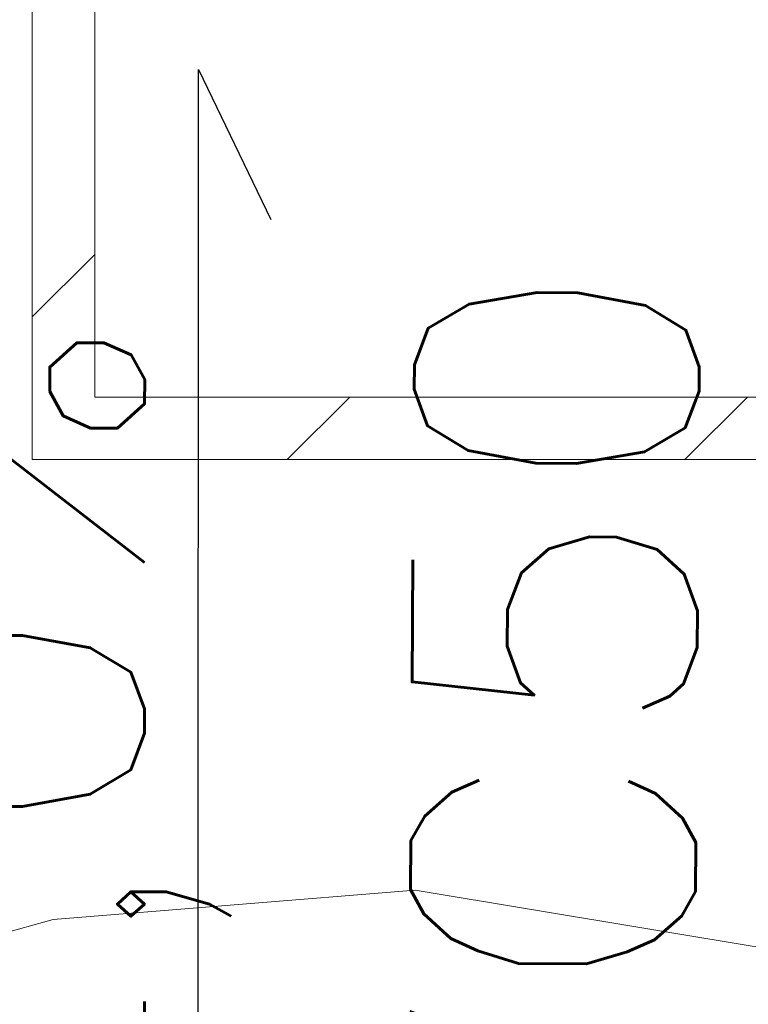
# Model space of a CAD drawing. Header units: millimetres. Extents: x 204754 to 499005, y -178579 to -103222.
# Tile 15 of 178: x 220503 to 220736, y -134313 to -133998. Entities that reach past the tile are written whole.
import ezdxf

# ---------------------------------------------------------------- set-up
doc = ezdxf.new("R2010")
doc.units = ezdxf.units.MM
doc.header["$MEASUREMENT"] = 0
doc.layers.get('0').update_dxf_attribs({"color": 252, "lineweight": 5})
for name, color, linetype, lineweight in [('G-IMPT_Nr_pióra__47', 252, 'Continuous', 5), ('IS_opisy', 7, 'Continuous', 35), ('Nowe_220-A Ściany', 252, 'Continuous', 5), ('Nowe_220-A Ściany_Nr_pióra__87', 252, 'Continuous', 5)]:
    doc.layers.add(name, color=color, linetype=linetype, lineweight=lineweight)
doc.styles.add('STYLE1', font='simplex.shx')

# ---------------------------------------------------------------- blocks, each defined once
blk = doc.blocks.new('podkład 20251118')
at = {"layer": 'G-IMPT_Nr_pióra__47', "color": 252, "linetype": 'Continuous', "lineweight": 5}
for p, q in [((220629.71, -134276.38), (220513.83, -134285.78)), ((220629.71, -134276.38), (220513.83, -134285.78)), ((220787.73, -134302.71), (220629.71, -134276.38)), ((220787.73, -134302.71), (220629.71, -134276.38)), ((220513.83, -134285.78), (220398.07, -134317.45)), ((220513.83, -134285.78), (220398.07, -134317.45))]:
    blk.add_line(p, q, dxfattribs=at)
at = {"layer": 'Nowe_220-A Ściany', "color": 252, "linetype": 'Continuous', "lineweight": 5}
for p, q in [((220507.11, -134092.79), (220527.11, -134072.79)), ((220588.73, -134138.45), (220608.73, -134118.45)), ((220716.01, -134138.45), (220736.01, -134118.45))]:
    blk.add_line(p, q, dxfattribs=at)
at = {"layer": 'Nowe_220-A Ściany_Nr_pióra__87', "color": 252, "linetype": 'Continuous', "lineweight": 5}
for p, q in [((220507.11, -133178.45), (220507.11, -134138.45)), ((220527.11, -134118.45), (220527.11, -133178.45)), ((220947.11, -134118.45), (220527.11, -134118.45)), ((220507.11, -134138.45), (220927.11, -134138.45))]:
    blk.add_line(p, q, dxfattribs=at)

msp = doc.modelspace()

# ---------------------------------------------------------------- linework, layer by layer
at = {"layer": 'IS_opisy', "lineweight": 25}
for p, q in [((220560.2, -134497.99), (220560.34, -134013.49)), ((220560.34, -134013.49), (220583.44, -134061.55))]:
    msp.add_line(p, q, dxfattribs=at)

# ---------------------------------------------------------------- block references
msp.add_blockref('podkład 20251118', (0, 0))

# ---------------------------------------------------------------- texts
at = {"layer": 'IS_opisy', "lineweight": 25, "ltscale": 2, "style": 'STYLE1'}
for s, rotation, p in [('2,0%%%', 89.9781, (220542.98, -134378.51)), ('PVC50', 89.5847, (220718.03, -134464.36))]:
    msp.add_text(s, height=91.188, rotation=rotation, dxfattribs=at).set_placement(p)

doc.saveas('drawing.dxf')
